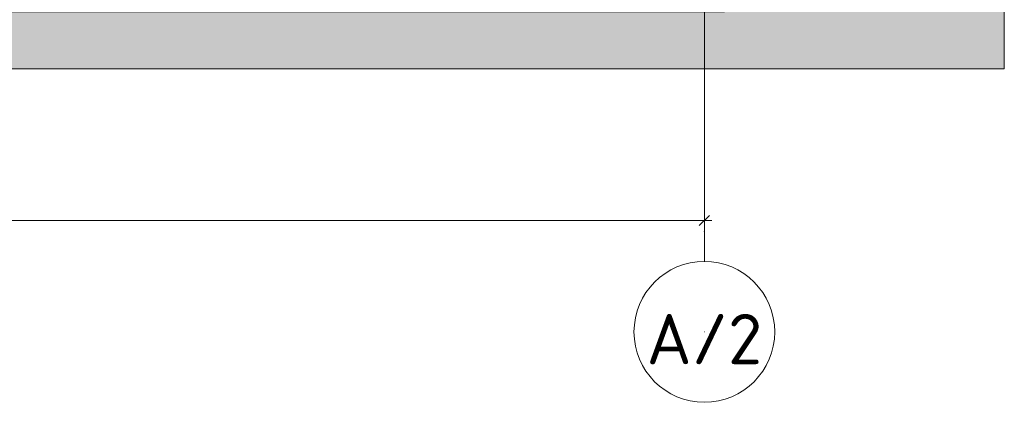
# Model space of a CAD drawing. Header units: millimetres. Extents: x 119219 to 750800, y -8933 to 168688.
# Tile 9 of 115: x 519488 to 529282, y -8933 to -5130. Entities that reach past the tile are written whole.
import ezdxf

# ---------------------------------------------------------------- set-up
doc = ezdxf.new("R2010")
doc.units = ezdxf.units.MM
doc.header["$MEASUREMENT"] = 0
doc.linetypes.add('Штрихпунктирная', pattern=[6.702778, 3.527778, -1.763889, 0, -1.411111])
for name, color, linetype, lineweight in [('0_Ном._пера__1', 7, 'Continuous', 0), ('0_Ном._пера__141', 7, 'Continuous', 5), ('АР-Чертеж-Размеры.АР_Ном._пера__1', 7, 'Continuous', 0)]:
    doc.layers.add(name, color=color, linetype=linetype, lineweight=lineweight)
doc.layers.add('АР-Чертеж-Размеры.АР', color=7, linetype='Continuous')
doc.styles.add('РЎР“Р•РќР•Р\xa0РР\xa0_РЎРўРР›Р¬_1', font='isocpeur.ttf')
doc.styles.add('РЎР“Р•РќР•Р\xa0РР\xa0_РЎРўРР›Р¬_2', font='GOST_Common.ttf')
doc.dimstyles.new('СГЕНЕРИР_СТИЛЬ__1', dxfattribs={"dimtxt": 400, "dimasz": 95, "dimexe": 0.18, "dimexo": 30000, "dimgap": 0, "dimtad": 1, "dimtih": 1, "dimtoh": 1, "dimlfac": 0.001, "dimzin": 0, "dimdsep": 46, "dimtxsty": 'РЎР“Р•РќР•Р\xa0РР\xa0_РЎРўРР›Р¬_2', "dimblk": 'ARROWHEAD_6', "dimblk1": 'ARROWHEAD_6', "dimblk2": 'ARROWHEAD_6', "dimcen": 0.09, "dimclrd": 7, "dimclre": 7, "dimclrt": 7, "dimadec": 0, "dimazin": 0, "dimtfac": 1, "dimtdec": 4, "dimtmove": 0, "dimatfit": 3, "dimfxl": 0, "dimtolj": 1, "dimtzin": 0, "dimarcsym": 0})

# ---------------------------------------------------------------- blocks, each defined once
blk = doc.blocks.new('*D23')
at = {"layer": 'АР-Чертеж-Размеры.АР_Ном._пера__1', "color": 7, "linetype": 'Continuous', "lineweight": 0}
for p, q in [((510313.3, -7502.7), (510313.3, -7031.5)), ((526298.3, -7502.7), (526298.3, -7031.5)), ((510238.3, -7125.3), (510313.3, -7125.3)), ((510363.3, -7075.3), (510263.3, -7175.3)), ((510313.3, -7125.3), (526298.3, -7125.3)), ((526248.3, -7175.3), (526348.3, -7075.3)), ((526298.3, -7125.3), (526373.3, -7125.3))]:
    blk.add_line(p, q, dxfattribs=at)
at = {"layer": 'АР-Чертеж-Размеры.АР_Ном._пера__1', "color": 7, "lineweight": 0, "insert": (517709.9, -7045.3), "char_height": 400, "attachment_point": 7, "style": 'РЎР“Р•РќР•Р\xa0РР\xa0_РЎРўРР›Р¬_2'}
blk.add_mtext('\\A1;{\\pql;\\fGOST Common|b0|i0|c204|p0;\\W1.000000;15,99}', dxfattribs=at)
blk = doc.blocks.new('ARROWHEAD_6')
at = {"color": 0, "linetype": 'Continuous', "lineweight": 0}
for p, q in [((0, 0), (-1, 0)), ((-0.5, -0.5), (0.5, 0.5))]:
    blk.add_line(p, q, dxfattribs=at)

msp = doc.modelspace()

# ---------------------------------------------------------------- hatches: boundary and pattern name
at = {"layer": '0_Ном._пера__1', "linetype": 'Continuous', "lineweight": 0}
h = msp.add_hatch(dxfattribs=at)
h.set_pattern_fill('Грунт_02__копия__0001', style=0, pattern_type=2)
h.set_pattern_definition([(45, (0, 0), (-169.70563, 169.70563), []), (45, (-56.57, 56.57), (-339.41125, 339.41125), []), (45, (-113.14, 113.14), (-339.41125, 339.41125), []), (135, (-169.706, 169.706), (56.568542, 56.568542), [240, -240])])
h.paths.add_polyline_path([(529281.971, 349.992), (526499.138, 349.992), (526499.138, -5049.998), (508846.945, -5049.998), (508846.945, -5619.173), (529281.971, -5619.173)])

# ---------------------------------------------------------------- linework, layer by layer
at = {"layer": '0_Ном._пера__1', "color": 7, "linetype": 'Штрихпунктирная', "lineweight": 0}
msp.add_line((526298.331, -3011.85), (526298.331, -7532.74), dxfattribs=at)
at = {"layer": '0_Ном._пера__1', "color": 7, "linetype": 'Continuous', "lineweight": 0, "flags": 128}
msp.add_lwpolyline([(529281.971, 349.992), (526499.138, 349.992), (526499.138, -5049.998), (508846.945, -5049.998), (508846.945, -5619.173), (529281.971, -5619.173)], close=True, dxfattribs=at)
at = {"layer": '0_Ном._пера__1', "color": 7, "linetype": 'Continuous', "lineweight": 0}
msp.add_circle((526298.331, -8232.74), 700, dxfattribs=at)
at = {"layer": '0_Ном._пера__1', "color": 7, "linetype": 'Штрихпунктирная', "lineweight": 0}
msp.add_point((526298.331, -7232.24), dxfattribs=at)
at = {"layer": '0_Ном._пера__141', "color": 7, "linetype": 'Continuous', "lineweight": 5}
msp.add_circle((526298.331, -8232.74), 0.5, dxfattribs=at)

# ---------------------------------------------------------------- texts
at = {"layer": '0_Ном._пера__141', "color": 7, "linetype": 'Continuous', "lineweight": 5, "insert": (525722.846, -8555.321), "char_height": 500, "attachment_point": 7, "style": 'РЎР“Р•РќР•Р\xa0РР\xa0_РЎРўРР›Р¬_1'}
msp.add_mtext('\\A1;{\\pql;\\fISOCPEUR|b0|i0|c204|p0;\\W1.000000;А/2}', dxfattribs=at)

# ---------------------------------------------------------------- dimensions: what is measured, and where the dimension line sits
at = {"layer": 'АР-Чертеж-Размеры.АР', "color": 7, "linetype": 'Continuous', "lineweight": 0}
dim = msp.add_linear_dim(base=(526298.331049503, -7125.254190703), p1=(510313.331049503, -7532.740370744), p2=(526298.331049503, -7532.740370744), dimstyle='СГЕНЕРИР_СТИЛЬ__1', dxfattribs=at)
dim.commit()
dim.dimension.update_dxf_attribs({"geometry": '*D23', "text_midpoint": (518379.943003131, -6845.254189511), "dimtype": 160})

doc.saveas('drawing.dxf')
